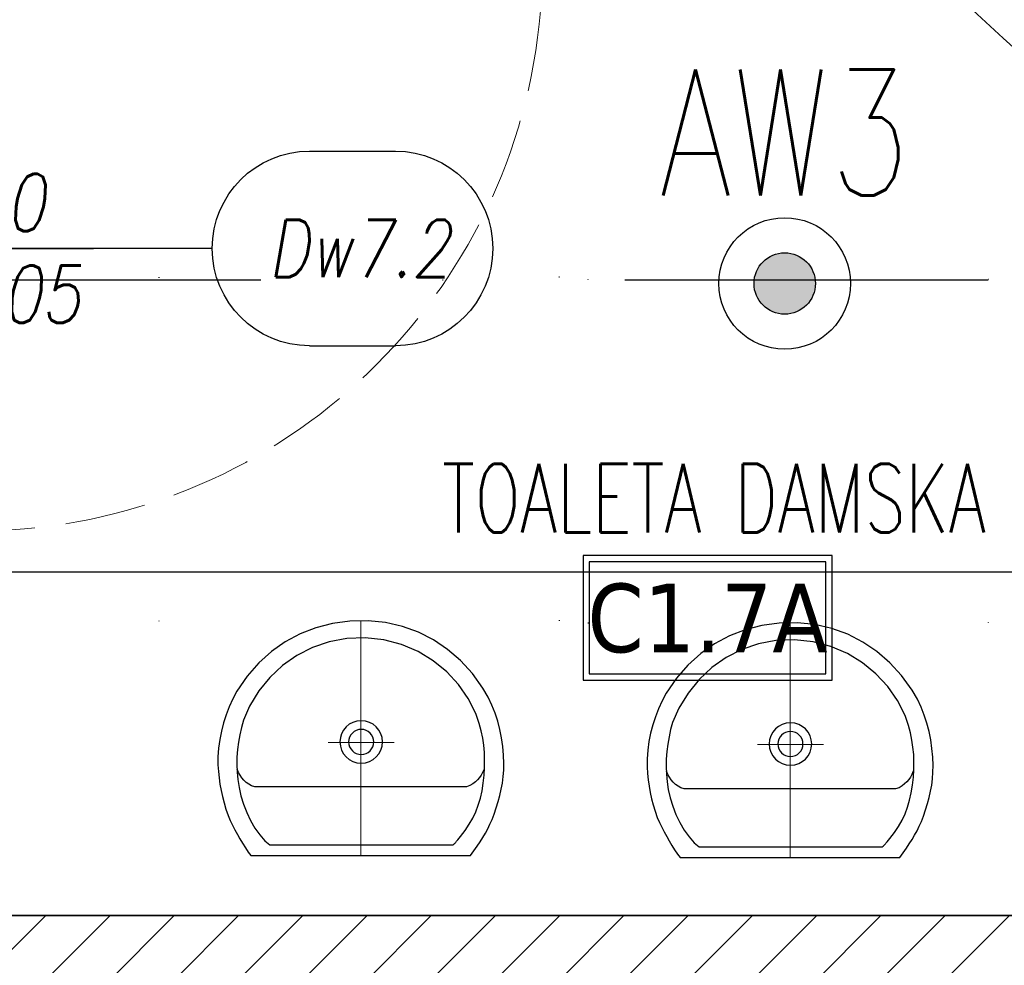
# Model space of a CAD drawing. Header units: millimetres. Extents: x 42924 to 92944, y -369470 to -179866.
# Tile 240 of 256: x 61151 to 61323, y -183921 to -183755. Entities that reach past the tile are written whole.
import ezdxf
from ezdxf.enums import TextEntityAlignment as Align

# ---------------------------------------------------------------- set-up
doc = ezdxf.new("R2010")
doc.units = ezdxf.units.MM
for name, pattern in [('CENTER', [0.6, 0.375, -0.075, 0.075, -0.075]), ('DASHDOT', [25.4, 12.7, -6.35, 0, -6.35]), ('DOT', [6.35, 0, -6.35]), ('Hidden Line', [391.222223, 282.222223, -109])]:
    doc.linetypes.add(name, pattern=pattern)
doc.layers.get('0').update_dxf_attribs({"color": 8})
for name, color, linetype in [('!! 0_Osie', 8, 'DASHDOT'), ('!! 1_drzwi opis', 8, 'Continuous'), ('!! 1_drzwi-linia', 8, 'Continuous'), ('!! 1_hatch projektowane ściany', 8, 'Continuous'), ('!! 1_OPIS POM NOWE', 123, 'Continuous'), ('!! 1_PROJ Sciany', 8, 'Continuous'), ('!! 2_wypos-sanitarne', 8, 'Continuous'), ('0-osie-liniA', 8, 'DASHDOT'), ('E1', 2, 'Continuous'), ('E_0', 4, 'Continuous'), ('E_AW', 1, 'Continuous')]:
    doc.layers.add(name, color=color, linetype=linetype)
doc.layers.add('E_SAP_ZASIĘG', color=150, linetype='Continuous', plot=False)
doc.styles.add('50', font='ROMANS.shx', dxfattribs={"width": 0.8, "height": 10})
doc.styles.add('ARCHETYP', font='romans.shx', dxfattribs={"height": 15})
doc.styles.add('ARIAL', font='tahoma.ttf')
doc.styles.add('ELE1', font='romans.shx', dxfattribs={"width": 0.8, "height": 18})
doc.styles.add('TXT', font='simplex.shx')

# ---------------------------------------------------------------- blocks, each defined once
blk = doc.blocks.new('A$C14D806DD')
at = {"layer": 'E_AW'}
h = blk.add_hatch(color=256, dxfattribs=at)
h.dxf.hatch_style = 1
h.paths.add_polyline_path([(5.36, 0, 1), (-5.36, 0, 1)])
at = {"layer": 'E_AW', "ltscale": 5}
for radius in [11.49, 5.36]:
    blk.add_circle((0, 0), radius, dxfattribs=at)
blk = doc.blocks.new('A$C527aaae0')
at = {"lineweight": 5}
for points in [[(0, 0), (0, -0.4111)], [(0.1863, -0.1214), (0.1863, -0.1211)], [(0.1863, -0.1211), (0.1863, -0.1214)], [(-0.0573, -0.1985), (0.0582, -0.1985)]]:
    blk.add_lwpolyline(points, dxfattribs=at)
for points in [[(0.1915, -0.001), (0.1975, -0.0093), (0.203, -0.0173), (0.2082, -0.025), (0.213, -0.0326), (0.2175, -0.0402), (0.2216, -0.0479), (0.2255, -0.0558), (0.2292, -0.0639), (0.2328, -0.0735), (0.2366, -0.0845), (0.2399, -0.0953), (0.2429, -0.1061), (0.2453, -0.1169), (0.2473, -0.1278), (0.2487, -0.1389), (0.2495, -0.1502), (0.2498, -0.1618), (0.2492, -0.1766), (0.2478, -0.1918), (0.2457, -0.2067), (0.2428, -0.2214), (0.239, -0.2358), (0.2344, -0.25), (0.2289, -0.2639), (0.2225, -0.2775), (0.2132, -0.2936), (0.1947, -0.319), (0.174, -0.3415), (0.1513, -0.361), (0.1268, -0.3776), (0.1005, -0.391), (0.0726, -0.4011), (0.0432, -0.4079), (0.0125, -0.4112), (-0.0191, -0.4105), (-0.0495, -0.4063), (-0.0786, -0.3988), (-0.1062, -0.3881), (-0.1321, -0.3743), (-0.1563, -0.3574), (-0.1786, -0.3374), (-0.1988, -0.3143), (-0.2168, -0.2883), (-0.2237, -0.2746), (-0.2299, -0.2608), (-0.2353, -0.2468), (-0.24, -0.2327), (-0.2438, -0.2183), (-0.2467, -0.2037), (-0.2487, -0.1888), (-0.2498, -0.1735), (-0.2497, -0.1595), (-0.249, -0.1479), (-0.2479, -0.1367), (-0.2463, -0.1256), (-0.2444, -0.1148), (-0.242, -0.104), (-0.2392, -0.0932), (-0.2359, -0.0823), (-0.2322, -0.0712), (-0.2282, -0.0623), (-0.2242, -0.0541), (-0.22, -0.0461), (-0.2157, -0.0381), (-0.2113, -0.0303), (-0.2067, -0.0225), (-0.2019, -0.0148), (-0.1969, -0.0071), (-0.1921, -0.001)], [(0.1608, -0.0198), (0.1622, -0.0209), (0.1634, -0.022), (0.1645, -0.023), (0.1654, -0.024), (0.1663, -0.025), (0.1672, -0.0261), (0.1682, -0.0273), (0.1692, -0.0287), (0.1739, -0.0344), (0.1821, -0.0451), (0.1893, -0.0557), (0.1954, -0.0665), (0.2007, -0.0776), (0.2051, -0.0891), (0.2087, -0.1012), (0.2116, -0.114), (0.2138, -0.1277), (0.2152, -0.1416), (0.216, -0.1551), (0.2162, -0.1682), (0.2158, -0.181), (0.2146, -0.1937), (0.2128, -0.2063), (0.2103, -0.2189), (0.2069, -0.2316), (0.2007, -0.2493), (0.1874, -0.2756), (0.1704, -0.3001), (0.1499, -0.3221), (0.1263, -0.3413), (0.1, -0.3573), (0.0711, -0.3696), (0.0402, -0.3777), (0.0074, -0.3812), (-0.0248, -0.3802), (-0.0555, -0.3745), (-0.0846, -0.3645), (-0.1119, -0.3506), (-0.1369, -0.3331), (-0.1592, -0.3122), (-0.1785, -0.2885), (-0.1945, -0.2622), (-0.2053, -0.2373), (-0.2088, -0.2247), (-0.2117, -0.2119), (-0.2139, -0.1991), (-0.2155, -0.1862), (-0.2165, -0.1732), (-0.2167, -0.1601), (-0.2161, -0.147), (-0.2148, -0.1337), (-0.2129, -0.12), (-0.2097, -0.1056), (-0.2052, -0.0909), (-0.1995, -0.0763), (-0.1928, -0.0622), (-0.1851, -0.049), (-0.1767, -0.0372), (-0.1676, -0.0271), (-0.159, -0.0198)]]:
    blk.add_lwpolyline(points, close=True)
blk.add_lwpolyline([(0.2151, -0.1518), (0.2126, -0.1464), (0.21, -0.1415), (0.2071, -0.1372), (0.2038, -0.1333), (0.2, -0.1297), (0.1955, -0.1264), (0.1903, -0.1232), (0.1842, -0.1211), (-0.1851, -0.1211), (-0.1909, -0.1228), (-0.1959, -0.1256), (-0.2003, -0.1289), (-0.2043, -0.1326), (-0.2078, -0.1367), (-0.2109, -0.1413), (-0.2137, -0.1463), (-0.2163, -0.1518), (-0.2163, -0.1521)])
at = {"linetype": 'DOT'}
blk.add_lwpolyline([(-0.3533, -0.4109), (0.3467, -0.4109), (0.3467, -1.0109), (-0.3533, -1.0109)], close=True, dxfattribs=at)
for radius in [0.0371, 0.0219]:
    blk.add_circle((0.0005, -0.1995), radius)
blk = doc.blocks.new('BLOK OSI')
at = {"layer": '0-osie-liniA', "ltscale": 5}
blk.add_lwpolyline([(48624.31, -197562.09), (53810.61, -197562.09)], dxfattribs=at)
blk = doc.blocks.new('zaw-dr-90-p')
at = {"color": 2, "linetype": 'CENTER', "ltscale": 0.2}
for p, q in [((24.5, 24), (31, 24)), ((24.5, 19), (31, 19)), ((12, 0), (-12, 0)), ((0, 12), (0, -12))]:
    blk.add_line(p, q, dxfattribs=at)
at = {"ltscale": 0.2}
for p, q in [((10, 12), (6.5, 12)), ((10, 0), (10, 6.5))]:
    blk.add_line(p, q, dxfattribs=at)
blk.add_lwpolyline([(10, 10), (10, 39), (6.5, 39), (6.5, 10)], dxfattribs=at)
blk.add_lwpolyline([(0, 6.5), (23.5, 6.5, 0.414214), (28, 11), (28, 31), (24.5, 31), (24.5, 11, -0.414214), (23.5, 10), (0, 10, 4.561698), (7.6, 6.5), (4.9, 4.2)], format="xyb", dxfattribs=at)
blk.add_lwpolyline([(-0.2, -0.2), (-2.5, -0.2), (-2.5, 0.2), (-0.2, 0.2), (-0.2, 2.5), (0.2, 2.5), (0.2, 0.2), (2.8, 0.2), (2.8, -0.2), (0.2, -0.2), (0.2, -2.8), (-0.2, -2.8)], close=True)
blk.add_circle((0, 0), 6.5, dxfattribs=at)
blk = doc.blocks.new('drzwi 90- sc 12')
for p, q in [((-13616.12, 20410.26), (-13616.12, 20411.46)), ((-13616.12, 20411.46), (-13615.02, 20411.46)), ((-13620.32, 20410.16), (-13620.32, 20313.77)), ((-13614.92, 20409.86), (-13620.32, 20409.86)), ((-13616.12, 20410.26), (-13620.22, 20410.26)), ((-13616.12, 20410.26), (-13620, 20410.26)), ((-13618.17, 20410.26), (-13616.22, 20410.26)), ((-13618.17, 20410.26), (-13616.22, 20410.26)), ((-13614.92, 20411.36), (-13614.92, 20313.77)), ((-13620.32, 20313.47), (-13620.32, 20317.97)), ((-13614.92, 20312.27), (-13614.92, 20317.97)), ((-13614.92, 20313.77), (-13620.32, 20313.77)), ((-13618.22, 20313.37), (-13620.22, 20313.37)), ((-13618.22, 20313.67), (-13618.22, 20313.37)), ((-13618.22, 20313.67), (-13616.42, 20313.67)), ((-13615.92, 20313.17), (-13615.92, 20312.17)), ((-13615.92, 20312.17), (-13615.02, 20312.17)), ((-13617.77, 20311.12), (-13617.77, 20305.72)), ((-13617.77, 20311.12), (-13617.77, 20305.72)), ((-13616.17, 20309.92), (-13617.37, 20309.92)), ((-13616.17, 20309.92), (-13616.17, 20311.02)), ((-13715.57, 20308.32), (-13715.57, 20308.56)), ((-13715.57, 20307.69), (-13715.57, 20308.56)), ((-13715.57, 20307.82), (-13715.57, 20308.56)), ((-13715.57, 20307.72), (-13715.37, 20307.72)), ((-13715.77, 20301.96), (-13716.27, 20301.96)), ((-13616.77, 20301.96), (-13616.27, 20301.96))]:
    blk.add_line(p, q)
for points in [[(-13665.27, 20284.96), (-13665.27, 20325.83)], [(-13615.57, 20309.64), (-13615.32, 20309.64), (-13615.32, 20309.82), (-13616.32, 20309.82), (-13616.32, 20309.64), (-13615.92, 20309.64)]]:
    blk.add_lwpolyline(points)
at = {"lineweight": 30}
for points in [[(-13716.27, 20308.92), (-13721.27, 20308.92)], [(-13716.27, 20308.92), (-13716.27, 20296.92)], [(-13614.27, 20308.92), (-13609.27, 20308.92)], [(-13614.27, 20308.92), (-13614.27, 20296.92)]]:
    blk.add_lwpolyline(points, dxfattribs=at)
at = {"ltscale": 0.2}
for points in [[(-13715.57, 20307.51), (-13715.57, 20309.48, 0.414214), (-13715.91, 20309.82), (-13719.43, 20309.82, 0.414214), (-13719.77, 20309.48), (-13719.77, 20308.92), (-13719.59, 20308.92), (-13719.59, 20309.48, -0.414214), (-13719.43, 20309.64), (-13716.97, 20309.64)], [(-13716.97, 20309.64), (-13715.91, 20309.64, -0.414214), (-13715.75, 20309.48), (-13715.75, 20307.51)], [(-13615.92, 20309.64), (-13616.63, 20309.64, 0.414214), (-13616.79, 20309.48), (-13616.79, 20305.58, -0.414214), (-13617.13, 20305.24), (-13617.58, 20305.24, 0.414214), (-13617.74, 20305.08), (-13617.74, 20304.48, -0.414214), (-13618.08, 20304.14), (-13619.26, 20304.14, -0.414214), (-13619.6, 20304.48), (-13619.6, 20305.15, 1), (-13619.79, 20305.15), (-13619.79, 20301.96, 0.414214), (-13619.63, 20301.8), (-13617.11, 20301.8, 0.414214), (-13616.95, 20301.96), (-13616.95, 20302.52), (-13616.77, 20302.52), (-13616.77, 20301.96, -0.414214), (-13617.11, 20301.62), (-13619.63, 20301.62, -0.414214), (-13619.97, 20301.96), (-13619.97, 20305.15, -1), (-13619.42, 20305.15), (-13619.42, 20304.48, 0.414214), (-13619.26, 20304.32), (-13618.08, 20304.32, 0.414214), (-13617.92, 20304.48), (-13617.92, 20305.08, -0.414214), (-13617.58, 20305.42), (-13617.13, 20305.42, 0.414214), (-13616.97, 20305.58), (-13616.97, 20309.48, -0.414214), (-13616.63, 20309.82), (-13613.11, 20309.82, -0.414214), (-13612.77, 20309.48), (-13612.77, 20308.92), (-13612.95, 20308.92), (-13612.95, 20309.48, 0.414214), (-13613.11, 20309.64), (-13615.57, 20309.64)], [(-13715.75, 20307.76), (-13715.75, 20305.58, 0.414214), (-13715.41, 20305.24), (-13714.96, 20305.24, -0.414214), (-13714.8, 20305.08), (-13714.8, 20304.48, 0.414214), (-13714.46, 20304.14), (-13713.28, 20304.14, 0.414214), (-13712.94, 20304.48), (-13712.94, 20305.15, -1), (-13712.75, 20305.15), (-13712.75, 20301.96, -0.414214), (-13712.91, 20301.8), (-13715.43, 20301.8, -0.414214), (-13715.59, 20301.96), (-13715.59, 20302.52), (-13715.77, 20302.52), (-13715.77, 20301.96, 0.414214), (-13715.43, 20301.62), (-13712.91, 20301.62, 0.414214), (-13712.57, 20301.96), (-13712.57, 20305.15, 1), (-13713.12, 20305.15), (-13713.12, 20304.48, -0.414214), (-13713.28, 20304.32), (-13714.46, 20304.32, -0.414214), (-13714.62, 20304.48), (-13714.62, 20305.08, 0.414214), (-13714.96, 20305.42), (-13715.41, 20305.42, -0.414214), (-13715.57, 20305.58), (-13715.57, 20307.64)]]:
    blk.add_lwpolyline(points, format="xyb", dxfattribs=at)
blk.add_lwpolyline([(-13616.79, 20308.82), (-13616.97, 20308.82), (-13616.97, 20307.42), (-13616.79, 20307.42)], close=True)
for centre, radius, start, end in [((-13615.02, 20411.36), 0.1, 0, 90), ((-13620.22, 20410.16), 0.1, 90, 180), ((-13620.22, 20313.47), 0.1, 180, 270), ((-13616.42, 20313.17), 0.5, 0, 90), ((-13615.02, 20312.27), 0.1, 270, 0), ((-13616.27, 20311.02), 0.1, 0, 90)]:
    blk.add_arc(centre, radius, start, end)
at = {"linetype": 'Hidden Line', "lineweight": 9, "ltscale": 0.05}
blk.add_arc((-13615.5, 20305.14), 99.12, 94.8005, 177.6944, dxfattribs=at)
at = {"xscale": 0.09999999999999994, "yscale": 0.09999999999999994, "zscale": 0.09999999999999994, "rotation": 180.0000000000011}
blk.add_blockref('zaw-dr-90-p', (-13614.92, 20310.92), dxfattribs=at)
blk = doc.blocks.new('1_ok-opis')
blk.add_line((0, 111.61), (0, 50))
for points in [[(-17, 128.61), (-17, 143.61)], [(17, 128.61), (17, 143.61)]]:
    blk.add_lwpolyline(points)
for centre, start, end in [((0, 143.61), 0, 180), ((0, 128.61), 180, 0)]:
    blk.add_arc(centre, 17, start, end)
at = {"style": 'ARCHETYP'}
for tag, height, rotation, p in [('NR', 12, 90, (0, 136.9)), ('NR', 12, 270, (0, 136.9)), ('SZEROKOŚĆ', 10, 270, (8, 78.29)), ('SZEROKOŚĆ', 10, 90, (-8, 78.29)), ('WYSOKOŚĆ', 10, 270, (-8, 78.29)), ('WYSOKOŚĆ', 10, 90, (8, 78.29))]:
    blk.add_attdef(tag, text='', height=height, rotation=rotation, dxfattribs=at).set_placement(p, align=Align.MIDDLE)

msp = doc.modelspace()

# ---------------------------------------------------------------- hatches: boundary and pattern name
at = {"layer": '!! 1_hatch projektowane ściany'}
h = msp.add_hatch(dxfattribs=at)
h.set_pattern_fill('ANSI31', color=256, scale=2.5)
h.set_pattern_definition([(45, (0, 13698.2005), (-5.61266008, 5.61266008), [])])
h.paths.add_polyline_path([(61399.56735, -184145.8878), (61399.56735, -184133.8878), (61155.43682, -184133.8878), (61155.43682, -183923.8878), (61399.56735, -183924.76298), (61399.56735, -183911.8878), (61147.43682, -183911.8878), (61147.43682, -183847.1378), (61135.43682, -183847.1378), (61135.43682, -184210.6378), (61147.43682, -184210.6378), (61147.43682, -184145.8878)])

# ---------------------------------------------------------------- linework, layer by layer
msp.add_lwpolyline([(61399.56735, -184145.8878), (61399.56735, -184133.8878), (61155.43682, -184133.8878), (61155.43682, -183923.8878), (61399.56735, -183924.76298), (61399.56735, -183911.8878), (61147.43682, -183911.8878), (61147.43682, -183847.1378), (61135.43682, -183847.1378), (61135.43682, -184210.6378), (61147.43682, -184210.6378), (61147.43682, -184145.8878)], close=True, dxfattribs=at)
at = {"layer": '!! 1_OPIS POM NOWE'}
for points in [[(61249.8579, -183870.79482), (61293.3779, -183870.79482), (61293.3779, -183849.03482), (61249.8579, -183849.03482)], [(61250.9459, -183869.70682), (61292.2899, -183869.70682), (61292.2899, -183850.12282), (61250.9459, -183850.12282)]]:
    msp.add_lwpolyline(points, close=True, dxfattribs=at)
at = {"layer": '!! 1_PROJ Sciany'}
msp.add_lwpolyline([(61399.56735, -184145.8878), (61135.43682, -184145.8878), (61135.43682, -183911.8878), (61399.56735, -183911.8878)], dxfattribs=at)
at = {"layer": '!! 2_wypos-sanitarne'}
msp.add_lwpolyline([(61147.43682, -183851.8878), (61399.56735, -183851.8878)], dxfattribs=at)
at = {"layer": 'E_SAP_ZASIĘG'}
for centre in [(61726.69488, -183314.55334), (61589.69013, -184051.49546)]:
    msp.add_circle(centre, 600, dxfattribs=at)

# ---------------------------------------------------------------- block references
at = {"layer": '!! 0_Osie'}
msp.add_blockref('BLOK OSI', (8819.85593, 13761.2005), dxfattribs=at)
at = {"layer": '!! 1_drzwi opis'}
ref = msp.add_blockref('1_ok-opis', (61073.47137, -183795.38784), dxfattribs=dict(at, xscale=-1, rotation=269.9999963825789))
ref.add_attrib('WYSOKOŚĆ', '90 ', dxfattribs={"layer": '0', "height": 10, "rotation": 359.9999964, "style": '50', "oblique": 10, "width": 0.8}).set_placement((61151.76222, -183787.38784), align=Align.MIDDLE)
ref.add_attrib('SZEROKOŚĆ', '205', dxfattribs={"layer": '0', "height": 10, "rotation": 359.9999964, "style": '50', "oblique": 10, "width": 0.8}).set_placement((61151.76222, -183803.38784), align=Align.MIDDLE)
ref.add_attrib('NR', 'Dw7.2', dxfattribs={"layer": '0', "height": 10, "rotation": 359.9999964, "style": '50', "oblique": 10, "width": 0.8}).set_placement((61210.75577, -183795.38785), align=Align.MIDDLE)
at = {"layer": '!! 1_drzwi-linia', "xscale": -1, "rotation": 270}
msp.add_blockref('drzwi 90- sc 12', (40838.51248, -170130.11818), dxfattribs=at)
at = {"layer": '!! 2_wypos-sanitarne', "xscale": -100, "yscale": 100, "zscale": 100, "rotation": 180}
for p in [(61211.05404, -183901.52309), (61286.05319, -183901.8799)]:
    msp.add_blockref('A$C527aaae0', p, dxfattribs=at)
at = {"layer": 'E_0'}
msp.add_blockref('A$C14D806DD', (61285.09806, -183801.5128), dxfattribs=at)

# ---------------------------------------------------------------- texts
at = {"layer": '!! 1_OPIS POM NOWE', "style": 'TXT', "width": 0.7}
msp.add_text('TOALETA DAMSKA', height=12, dxfattribs=at).set_placement((61272.73303, -183844.98851), align=Align.CENTER)
at = {"layer": '!! 1_OPIS POM NOWE', "style": 'ARIAL'}
msp.add_attdef('C1.7A', text='', height=11.968, dxfattribs=at).set_placement((61271.6179, -183859.91482), align=Align.MIDDLE_CENTER)
at = {"layer": 'E1', "style": 'ELE1', "width": 0.75}
msp.add_text('AW3', height=22, dxfattribs=at).set_placement((61285.09806, -183775.14656), align=Align.MIDDLE_CENTER)

doc.saveas('drawing.dxf')
